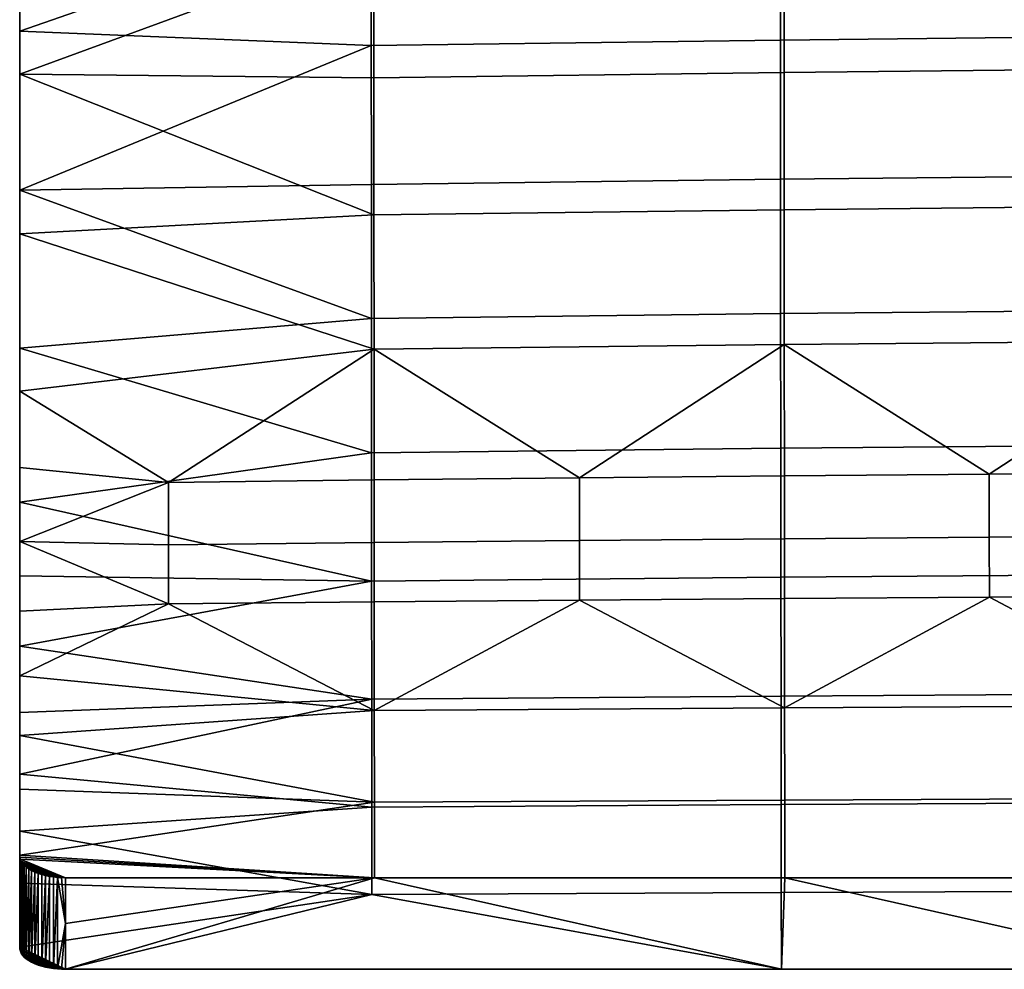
# Model space of a CAD drawing. Header units: millimetres. Extents: x -983 to 983, y -260 to 258.
# Tile 235 of 256: x -455 to -369, y -238 to -155. Entities that reach past the tile are written whole.
import ezdxf

# ---------------------------------------------------------------- set-up
doc = ezdxf.new("R2010")
doc.units = ezdxf.units.MM
doc.header["$MEASUREMENT"] = 0
doc.layers.add('ram', color=31, linetype='Continuous')

msp = doc.modelspace()

# ---------------------------------------------------------------- meshes
at = {"layer": 'ram'}
mesh = msp.add_polyface(dxfattribs=at)
corners = [(-380, -127.666, 445.242), (-380, -117.176, 444.119), (-380, -127.933, 441), (-380, -103.257, 442.575), (-455, -197.547, 453.097), (-455, -184.07, 456.502), (-455, -194.522, 444.615), (-455, -187.821, 446.557), (-455, -174.059, 448.732), (-455, -170.248, 458.046), (-455, -160.082, 449.377), (-455, -156.339, 458.378), (-455, -146.157, 449.132), (-455, -142.431, 457.984), (-455, -132.23, 448.415), (-455, -128.539, 457.2), (-455, -118.305, 447.481), (-455, -114.657, 456.245), (-424.238, -133.693, 456.294), (-388.438, -133.192, 455.083), (-388.447, -121.262, 453.899), (-424.246, -121.764, 455.314), (-424.231, -145.636, 457.091), (-388.427, -145.138, 456.08), (-424.225, -157.598, 457.54), (-388.416, -157.108, 456.726), (-424.217, -169.762, 457.4), (-388.406, -169.292, 456.777), (-424.21, -181.488, 456.377), (-388.396, -181.05, 455.926), (-424.203, -193.219, 454.024), (-388.385, -192.828, 453.72), (-455, -142.431, 457.984), (-455, -156.339, 458.378), (-455, -128.539, 457.2), (-455, -184.07, 456.502), (-455, -197.547, 453.097), (-424.195, -204.453, 449.923), (-455, -170.248, 458.046), (-455, -114.657, 456.245), (-423.977, -201.074, 441.562), (-441.974, -201.266, 441.676), (-441.976, -195.816, 443.978), (-423.98, -195.606, 443.833), (-388.116, -136.427, 446.328), (-424.016, -136.93, 447.499), (-424.023, -125.127, 446.556), (-388.127, -124.622, 445.182), (-388.105, -148.243, 447.259), (-424.009, -148.735, 448.228), (-388.096, -159.951, 447.792), (-424.002, -160.426, 448.563), (-388.085, -171.957, 447.657), (-423.994, -172.417, 448.233), (-388.075, -183.748, 446.446), (-423.987, -184.167, 446.843), (-406.011, -195.416, 443.701), (-388.064, -195.246, 443.584), (-406.007, -200.901, 441.458), (-388.06, -200.746, 441.366), (-370.139, -195.097, 443.48), (-455, -160.082, 449.377), (-455, -146.157, 449.132), (-455, -187.821, 446.557), (-455, -174.059, 448.732), (-455, -132.23, 448.415), (-455, -118.305, 447.481), (-455, -194.522, 444.615), (-455, -200.98, 441.976), (-424.03, -113.333, 445.516)]
mesh.append_faces([[corners[k] for k in face] for face in [(0, 1, 2, 2), (1, 3, 2, 2), (4, 5, 6, 6), (7, 6, 5, 5), (8, 7, 5, 5), (9, 10, 8, 8), (10, 9, 11, 11), (11, 12, 10, 10), (5, 9, 8, 8), (13, 14, 12, 12), (13, 15, 14, 14), (16, 14, 15, 15), (17, 16, 15, 15), (11, 13, 12, 12), (18, 19, 20, 21), (22, 23, 19, 18), (24, 25, 23, 22), (26, 27, 25, 24), (28, 29, 27, 26), (30, 31, 29, 28), (32, 22, 18, 18), (33, 24, 22, 22), (18, 21, 34, 34), (28, 35, 30, 30), (36, 37, 30, 30), (38, 28, 26, 26), (34, 32, 18, 18), (34, 21, 39, 39), (22, 32, 33, 33), (24, 38, 26, 26), (35, 36, 30, 30), (35, 28, 38, 38), (33, 38, 24, 24), (40, 41, 42, 43), (44, 45, 46, 47), (48, 49, 45, 44), (50, 51, 49, 48), (52, 53, 51, 50), (54, 55, 53, 52), (56, 43, 55, 55), (54, 57, 56, 56), (55, 54, 56, 56), (58, 40, 43, 56), (59, 58, 56, 57), (60, 57, 54, 54), (49, 61, 62, 62), (55, 63, 64, 64), (61, 53, 64, 64), (45, 62, 65, 65), (66, 46, 65, 65), (63, 42, 67, 67), (68, 67, 42, 42), (63, 55, 42, 42), (65, 46, 45, 45), (61, 49, 51, 51), (61, 51, 53, 53), (62, 45, 49, 49), (42, 55, 43, 43), (64, 53, 55, 55), (66, 69, 46, 46)]])
mesh = msp.add_polyface(dxfattribs=at)
corners = [(-345.798, -151.399, 438.219), (-341.32, -149.084, 438.073), (-345.432, -150.722, 446.612), (-350.451, -152.735, 438.303), (-350.123, -152.137, 446.782), (-337.322, -145.843, 437.869), (-341.11, -148.423, 446.371), (-355, -152.612, 446.89), (-336.643, -144.624, 445.977), (-337.322, -145.328, 446.051), (-355, -153.151, 438.329), (-364.202, -151.399, 438.219), (-359.549, -152.735, 438.303), (-359.877, -152.127, 446.942), (-372.678, -145.843, 437.869), (-368.68, -149.084, 438.073), (-368.889, -148.393, 446.856), (-364.566, -150.703, 446.933), (-372.678, -145.287, 446.701), (-372.992, -144.968, 446.682), (-352.188, -230.402, 413.159), (-352.5, -238.419, 417.248), (-388.023, -230.402, 413.159), (-316.667, -238.419, 417.248), (-388.333, -238.419, 417.248), (-352.584, -156.727, 456.092), (-316.733, -156.454, 455.639), (-316.742, -144.471, 454.732), (-352.595, -144.749, 455.294), (-352.573, -168.925, 456.293), (-316.725, -168.663, 455.947), (-352.563, -180.708, 455.574), (-316.717, -180.463, 455.323), (-352.553, -192.523, 453.484), (-316.708, -192.305, 453.316), (-352.542, -203.859, 449.573), (-316.7, -203.674, 449.463), (-352.531, -214.294, 443.665), (-316.691, -214.138, 443.587), (-352.521, -223.817, 435.739), (-316.684, -223.684, 435.671), (-352.511, -231.554, 427.086), (-316.675, -231.453, 427.033), (-388.416, -157.108, 456.726), (-388.427, -145.138, 456.08), (-388.406, -169.292, 456.777), (-388.396, -181.05, 455.926), (-388.385, -192.828, 453.72), (-388.375, -204.119, 449.726), (-388.364, -214.512, 443.774), (-388.354, -224.003, 435.833), (-388.344, -231.694, 427.16), (-388.333, -238.419, 417.248), (-352.5, -238.419, 417.248), (-316.667, -238.419, 417.248), (-352.26, -159.582, 447.193), (-388.096, -159.951, 447.792), (-388.105, -148.243, 447.259), (-352.271, -147.86, 446.508), (-352.25, -171.599, 447.21), (-388.085, -171.957, 447.657), (-352.239, -183.422, 446.139), (-388.075, -183.748, 446.446), (-352.229, -194.967, 443.391), (-370.139, -195.097, 443.48), (-352.219, -205.748, 438.453), (-370.127, -205.855, 438.51), (-370.133, -200.609, 441.285), (-352.224, -200.491, 441.215), (-388.055, -205.979, 438.576), (-388.06, -200.746, 441.366), (-388.064, -195.246, 443.584), (-352.208, -215.338, 431.364), (-388.044, -215.53, 431.462), (-352.197, -223.456, 422.786), (-388.034, -223.606, 422.867), (-316.477, -159.318, 446.767), (-316.485, -147.587, 445.973), (-316.469, -171.343, 446.892), (-316.461, -183.189, 445.92), (-334.334, -194.857, 443.315), (-334.325, -205.657, 438.405), (-334.33, -200.391, 441.156), (-388.023, -230.402, 413.159), (-352.188, -230.402, 413.159)]
mesh.append_faces([[corners[k] for k in face] for face in [(0, 1, 2, 2), (3, 0, 4, 4), (1, 5, 6, 6), (3, 4, 7, 7), (8, 9, 5, 5), (6, 5, 9, 9), (2, 1, 6, 6), (0, 2, 4, 4), (7, 10, 3, 3), (11, 12, 13, 13), (14, 15, 16, 16), (15, 11, 17, 17), (11, 13, 17, 17), (16, 18, 14, 14), (17, 16, 15, 15), (13, 12, 7, 7), (14, 18, 19, 19), (10, 7, 12, 12), (20, 21, 22, 22), (20, 23, 21, 21), (21, 24, 22, 22), (25, 26, 27, 28), (29, 30, 26, 25), (31, 32, 30, 29), (33, 34, 32, 31), (35, 36, 34, 33), (37, 38, 36, 35), (39, 40, 38, 37), (41, 42, 40, 39), (43, 25, 28, 44), (45, 29, 25, 43), (46, 31, 29, 45), (47, 33, 31, 46), (48, 35, 33, 47), (49, 37, 35, 48), (50, 39, 37, 49), (51, 41, 39, 50), (51, 52, 53, 41), (41, 53, 54, 42), (55, 56, 57, 58), (59, 60, 56, 55), (61, 62, 60, 59), (61, 63, 64, 64), (62, 61, 64, 64), (65, 66, 67, 68), (66, 69, 70, 67), (67, 70, 71, 64), (68, 67, 64, 63), (66, 65, 72, 72), (73, 69, 66, 66), (72, 73, 66, 66), (74, 75, 73, 72), (76, 55, 58, 77), (78, 59, 55, 76), (79, 61, 59, 78), (80, 63, 61, 61), (81, 65, 68, 82), (82, 68, 63, 80), (72, 65, 81, 81), (83, 75, 74, 84)]])
mesh = msp.add_polyface(dxfattribs=at)
corners = [(-423.951, -230.402, 413.159), (-451, -234.411, 415.204), (-451, -230.402, 413.159), (-388.333, -238.419, 417.248), (-388.023, -230.402, 413.159), (-451, -238.419, 417.248), (-451.338, -230.395, 413.172), (-451.684, -230.374, 413.211), (-452.385, -238.305, 417.467), (-452.385, -230.287, 413.378), (-452.035, -230.339, 413.28), (-452.035, -238.357, 417.369), (-451.338, -238.413, 417.261), (-451.684, -238.392, 417.3), (-424.195, -204.453, 449.923), (-388.375, -204.119, 449.726), (-388.385, -192.828, 453.72), (-424.203, -193.219, 454.024), (-424.188, -214.792, 443.914), (-388.364, -214.512, 443.774), (-424.181, -224.243, 435.954), (-388.354, -224.003, 435.833), (-424.174, -231.875, 427.255), (-388.344, -231.694, 427.16), (-388.333, -238.419, 417.248), (-455, -210.158, 447.272), (-455, -221.353, 439.038), (-455, -236.48, 420.749), (-451, -238.419, 417.248), (-455, -226.333, 434.183), (-452.385, -238.305, 417.467), (-452.035, -238.357, 417.369), (-451.338, -238.413, 417.261), (-451.684, -238.392, 417.3), (-452.73, -238.237, 417.597), (-455, -197.547, 453.097), (-455, -203.999, 450.501), (-455, -215.955, 443.426), (-455, -230.869, 428.91), (-423.973, -206.277, 438.735), (-441.972, -206.451, 438.828), (-441.974, -201.266, 441.676), (-423.977, -201.074, 441.562), (-388.055, -205.979, 438.576), (-406.002, -206.12, 438.651), (-406.007, -200.901, 441.458), (-388.06, -200.746, 441.366), (-388.044, -215.53, 431.462), (-423.966, -215.778, 431.588), (-388.034, -223.606, 422.867), (-423.959, -223.8, 422.971), (-455, -222.665, 424.743), (-455, -217.958, 429.89), (-423.951, -230.402, 413.159), (-454.985, -228.617, 416.36), (-455, -228.442, 416.65), (-454.941, -228.794, 416.061), (-455, -212.753, 434.533), (-455, -200.98, 441.976), (-455, -207.08, 438.592), (-441.976, -195.816, 443.978), (-451, -230.402, 413.159), (-453.066, -230.133, 413.668), (-453.387, -230.032, 413.858), (-453.688, -229.915, 414.075), (-452.035, -230.339, 413.28), (-452.385, -230.287, 413.378), (-452.73, -230.218, 413.508), (-451.338, -230.395, 413.172), (-451.684, -230.374, 413.211), (-388.023, -230.402, 413.159)]
mesh.append_faces([[corners[k] for k in face] for face in [(0, 1, 2, 2), (3, 0, 4, 4), (0, 5, 1, 1), (3, 5, 0, 0), (6, 1, 7, 7), (8, 9, 10, 11), (11, 10, 7, 7), (1, 6, 2, 2), (12, 13, 1, 1), (7, 13, 11, 11), (5, 12, 1, 1), (7, 1, 13, 13), (14, 15, 16, 17), (18, 19, 15, 14), (20, 21, 19, 18), (22, 23, 21, 20), (23, 22, 24, 24), (14, 25, 18, 18), (18, 26, 20, 20), (22, 27, 28, 28), (20, 29, 22, 22), (28, 30, 31, 31), (32, 28, 33, 33), (31, 33, 28, 28), (34, 30, 28, 28), (24, 22, 28, 28), (14, 35, 36, 36), (37, 18, 25, 25), (25, 14, 36, 36), (26, 29, 20, 20), (29, 38, 22, 22), (22, 38, 27, 27), (26, 18, 37, 37), (39, 40, 41, 42), (43, 44, 45, 46), (44, 39, 42, 45), (44, 43, 47, 47), (48, 39, 44, 44), (47, 48, 44, 44), (49, 50, 48, 47), (51, 52, 50, 50), (53, 54, 55, 55), (54, 53, 56, 56), (57, 48, 52, 52), (58, 40, 59, 59), (40, 57, 59, 59), (41, 58, 60, 60), (51, 50, 55, 55), (53, 61, 56, 56), (40, 58, 41, 41), (62, 63, 61, 61), (63, 64, 61, 61), (65, 66, 61, 61), (67, 61, 66, 66), (68, 69, 61, 61), (65, 61, 69, 69), (57, 40, 48, 48), (52, 48, 50, 50), (49, 70, 53, 50), (55, 50, 53, 53), (40, 39, 48, 48)]])
mesh = msp.add_polyface(dxfattribs=at)
corners = [(-453.387, -238.052, 417.948), (-453.387, -230.032, 413.858), (-453.066, -230.133, 413.668), (-453.066, -238.152, 417.757), (-453.688, -229.915, 414.075), (-453.963, -237.805, 418.408), (-453.963, -229.783, 414.317), (-453.688, -237.935, 418.165), (-452.385, -230.287, 413.378), (-452.73, -238.237, 417.597), (-452.73, -230.218, 413.508), (-454.863, -228.971, 415.758), (-454.941, -236.826, 420.157), (-454.941, -228.794, 416.061), (-455, -232.461, 418.699), (-454.985, -228.617, 416.36), (-455, -228.442, 416.65), (-454.21, -229.639, 414.581), (-454.425, -237.507, 418.953), (-454.425, -229.483, 414.861), (-454.605, -229.318, 415.154), (-454.752, -237.174, 419.548), (-454.752, -229.147, 415.454), (-454.605, -237.344, 419.246), (-454.863, -237.001, 419.853), (-454.21, -237.661, 418.672), (-452.385, -238.305, 417.467), (-454.985, -236.651, 420.457), (-455, -236.48, 420.749), (-455, -230.869, 428.91), (-455, -226.333, 434.183), (-455, -222.665, 424.743), (-455, -221.353, 439.038), (-455, -217.958, 429.89), (-455, -215.955, 443.426), (-455, -212.753, 434.533), (-455, -210.158, 447.272), (-455, -207.08, 438.592), (-455, -203.999, 450.501), (-455, -200.98, 441.976), (-455, -197.547, 453.097), (-455, -194.522, 444.615), (-454.605, -237.344, 419.246), (-454.425, -237.507, 418.953), (-451, -238.419, 417.248), (-454.752, -237.174, 419.548), (-454.21, -237.661, 418.672), (-453.688, -237.935, 418.165), (-453.387, -238.052, 417.948), (-452.73, -238.237, 417.597), (-453.066, -238.152, 417.757), (-453.963, -237.805, 418.408), (-454.985, -236.651, 420.457), (-454.941, -236.826, 420.157), (-454.863, -237.001, 419.853), (-455, -236.48, 420.749), (-451, -230.402, 413.159), (-454.605, -229.318, 415.154), (-454.752, -229.147, 415.454), (-454.863, -228.971, 415.758), (-454.425, -229.483, 414.861), (-454.941, -228.794, 416.061), (-453.963, -229.783, 414.317), (-453.688, -229.915, 414.075), (-454.21, -229.639, 414.581), (-452.73, -230.218, 413.508), (-453.066, -230.133, 413.668)]
mesh.append_faces([[corners[k] for k in face] for face in [(0, 1, 2, 3), (4, 5, 6, 6), (7, 4, 1, 1), (8, 9, 10, 10), (10, 3, 2, 2), (11, 12, 13, 13), (14, 15, 13, 13), (14, 16, 15, 15), (14, 13, 12, 12), (17, 18, 19, 19), (20, 21, 22, 22), (20, 19, 23, 23), (24, 11, 22, 22), (6, 25, 17, 17), (10, 9, 3, 3), (9, 8, 26, 26), (1, 0, 7, 7), (21, 24, 22, 22), (14, 12, 27, 27), (12, 11, 24, 24), (27, 28, 14, 14), (25, 18, 17, 17), (20, 23, 21, 21), (18, 23, 19, 19), (5, 25, 6, 6), (5, 4, 7, 7), (29, 14, 28, 28), (29, 30, 31, 31), (31, 14, 29, 29), (30, 32, 31, 31), (33, 32, 34, 34), (31, 32, 33, 33), (35, 33, 34, 34), (16, 14, 31, 31), (34, 36, 35, 35), (37, 35, 36, 36), (37, 36, 38, 38), (38, 39, 37, 37), (40, 41, 39, 39), (38, 40, 39, 39), (42, 43, 44, 44), (42, 44, 45, 45), (43, 46, 44, 44), (47, 48, 44, 44), (49, 44, 50, 50), (50, 44, 48, 48), (51, 47, 44, 44), (51, 44, 46, 46), (44, 52, 53, 53), (45, 44, 54, 54), (54, 44, 53, 53), (52, 44, 55, 55), (56, 57, 58, 58), (56, 58, 59, 59), (60, 57, 56, 56), (61, 56, 59, 59), (62, 56, 63, 63), (56, 62, 64, 64), (56, 65, 66, 66), (56, 64, 60, 60)]])

doc.saveas('drawing.dxf')
